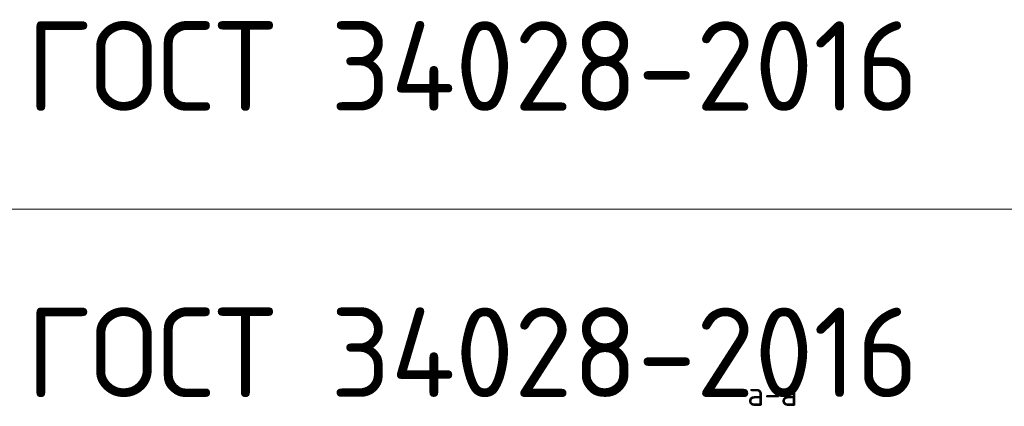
# Model space of a CAD drawing. Header units: metres. Extents: x -38 to 107, y -15 to 21.
# Tile 132 of 167: x 70.33 to 73.09, y 8.72 to 9.8. Entities that reach past the tile are written whole.
import ezdxf

# ---------------------------------------------------------------- set-up
doc = ezdxf.new("R2010")
doc.units = ezdxf.units.M
doc.layers.add('XR$4$Текст_ примечание', color=7, linetype='Continuous', lineweight=13)
doc.styles.add('ISOCPEUR', font='txt')

msp = doc.modelspace()

# ---------------------------------------------------------------- linework, layer by layer
at = {"layer": 'XR$4$Текст_ примечание', "color": 7, "linetype": 'Continuous', "lineweight": 13, "transparency": 33554687}
msp.add_line((86.4198, 9.2717), (67.9198, 9.2717), dxfattribs=at)

# ---------------------------------------------------------------- texts
at = {"color": 7, "linetype": 'Continuous', "lineweight": 50, "transparency": 33554687, "insert": (72.4375, 8.756), "char_height": 0.0675, "width": 0.1863, "attachment_point": 5, "style": 'ISOCPEUR'}
msp.add_mtext('\\A1;{\\fISOCPEUR|i0|b0;\\H0.067500;\\W1.000000;\\C7;а-а}\\P', dxfattribs=at)
msp.add_mtext('\\A1;{\\fISOCPEUR|i0|b0;\\H0.067500;\\W1.000000;\\C7;а-а}\\P', dxfattribs=at)
at = {"layer": 'XR$4$Текст_ примечание', "color": 7, "linetype": 'Continuous', "lineweight": 35, "transparency": 33554687, "char_height": 0.25, "width": 2.743715, "attachment_point": 7, "style": 'ISOCPEUR'}
for insert in [(70.3506, 9.5467), (70.3506, 8.7467)]:
    msp.add_mtext('\\W0.96;ГОСТ 34028-2016', dxfattribs=dict(at, insert=insert))

doc.saveas('drawing.dxf')
